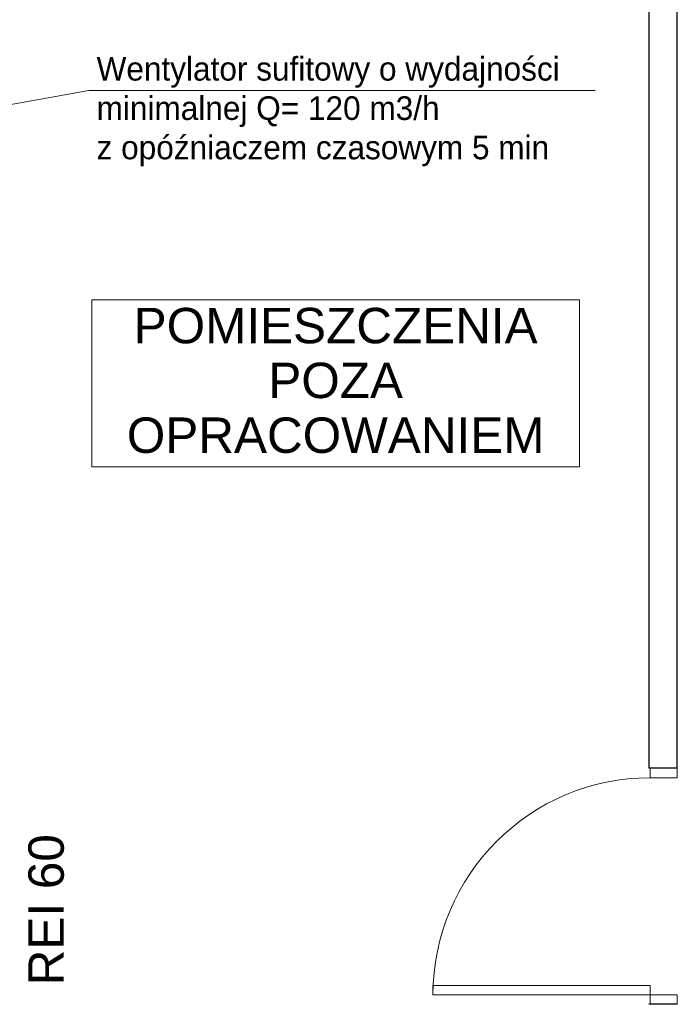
# Model space of a CAD drawing. Header units: millimetres. Extents: x 1700 to 4670, y 990 to 3874.
# Tile 17 of 110: x 3392 to 3671, y 1299 to 1716. Entities that reach past the tile are written whole.
import ezdxf

# ---------------------------------------------------------------- set-up
doc = ezdxf.new("R2010")
doc.units = ezdxf.units.MM
doc.linetypes.add('Wipeout_Contour', pattern=[1000, 0, -1000])
for name, color, linetype in [('Nowe_420-K Ściany', 7, 'Continuous'), ('Nowe_Drzwi Archicad', 7, 'Continuous'), ('opisy mt', 7, 'Continuous')]:
    doc.layers.add(name, color=color, linetype=linetype)
for name, color, linetype, lineweight in [('Nowe_420-K Ściany_Nr_pióra__27', 7, 'Continuous', 25), ('Nowe_830-G Teksty Etykiety_Nr_pióra__1', 7, 'Continuous', 13), ('Nowe_Drzwi Archicad_Nr_pióra__23', 7, 'Continuous', 15), ('Nowe_Drzwi Archicad_Nr_pióra__27', 7, 'Continuous', 25), ('Nowe_Drzwi Archicad_Nr_pióra__3', 7, 'Continuous', 13)]:
    doc.layers.add(name, color=color, linetype=linetype, lineweight=lineweight)
doc.styles.add('STYL_AUTOMATYCZNY_3', font='txt')

msp = doc.modelspace()

# ---------------------------------------------------------------- linework, layer by layer
at = {"layer": 'Nowe_420-K Ściany_Nr_pióra__27', "color": 252, "linetype": 'Continuous', "lineweight": 25}
for p, q in [((3659.29, 1299.17), (3658.79, 1299.17)), ((3670.79, 1299.17), (3659.29, 1299.17))]:
    msp.add_line(p, q, dxfattribs=at)
at = {"layer": 'Nowe_830-G Teksty Etykiety_Nr_pióra__1', "color": 252, "linetype": 'Continuous', "lineweight": 13, "flags": 128}
msp.add_lwpolyline([(3422.71, 1597.71), (3629.4, 1597.71), (3629.4, 1526.99), (3422.71, 1526.99)], close=True, dxfattribs=at)
at = {"layer": 'Nowe_Drzwi Archicad', "color": 252, "linetype": 'Wipeout_Contour', "lineweight": 0, "ltscale": 86718.764165}
msp.add_line((3659.29, 1395.17), (3670.79, 1395.17), dxfattribs=at)
at = {"layer": 'Nowe_Drzwi Archicad', "color": 252, "linetype": 'Wipeout_Contour', "lineweight": 0, "ltscale": 87677.315375}
for p, q in [((3659.29, 1307.17), (3567.29, 1307.17)), ((3567.29, 1307.17), (3567.29, 1303.17)), ((3659.29, 1303.17), (3659.29, 1307.17)), ((3567.29, 1303.17), (3659.29, 1303.17))]:
    msp.add_line(p, q, dxfattribs=at)
at = {"layer": 'Nowe_Drzwi Archicad', "color": 252, "linetype": 'Wipeout_Contour', "lineweight": 0, "ltscale": 89284.951012}
for p, q in [((3670.79, 1303.17), (3659.29, 1303.17)), ((3659.29, 1303.17), (3659.29, 1299.17)), ((3670.79, 1299.17), (3670.79, 1303.17)), ((3659.29, 1299.17), (3670.79, 1299.17))]:
    msp.add_line(p, q, dxfattribs=at)
at = {"layer": 'Nowe_Drzwi Archicad_Nr_pióra__23', "color": 252, "linetype": 'Continuous', "lineweight": 15}
for p, q in [((3670.79, 1395.17), (3659.29, 1395.17)), ((3659.29, 1299.17), (3659.29, 1303.17)), ((3659.29, 1303.17), (3670.79, 1303.17)), ((3670.79, 1303.17), (3670.79, 1299.17)), ((3670.79, 1299.17), (3659.29, 1299.17))]:
    msp.add_line(p, q, dxfattribs=at)
at = {"layer": 'Nowe_Drzwi Archicad_Nr_pióra__27', "color": 252, "linetype": 'Continuous', "lineweight": 25}
for p, q in [((3659.29, 1299.17), (3658.79, 1299.17)), ((3670.79, 1299.17), (3659.29, 1299.17)), ((3670.79, 1299.17), (3659.29, 1299.17))]:
    msp.add_line(p, q, dxfattribs=at)
at = {"layer": 'Nowe_Drzwi Archicad_Nr_pióra__3', "color": 252, "linetype": 'Continuous', "lineweight": 13}
for p, q in [((3659.29, 1307.17), (3567.29, 1307.17)), ((3567.29, 1307.17), (3567.29, 1303.17)), ((3659.29, 1303.17), (3659.29, 1307.17)), ((3567.29, 1303.17), (3659.29, 1303.17))]:
    msp.add_line(p, q, dxfattribs=at)
msp.add_arc((3659.29, 1303.17), 92, 90, 180, dxfattribs=at)
at = {"layer": 'opisy mt', "linetype": 'Continuous', "lineweight": 18}
for p, q in [((3421.52, 1686.47), (3228.87, 1651.41)), ((3635.96, 1686.47), (3421.52, 1686.47))]:
    msp.add_line(p, q, dxfattribs=at)

# ---------------------------------------------------------------- texts
at = {"layer": 'Nowe_830-G Teksty Etykiety_Nr_pióra__1', "color": 252, "linetype": 'Continuous', "lineweight": 13, "insert": (3526.05, 1594.28), "char_height": 15, "width": 206.6933, "attachment_point": 2, "line_spacing_factor": 0.928578, "style": 'STYL_AUTOMATYCZNY_3'}
msp.add_mtext('\\A1;{\\pqc;\\fArial|b0|i0|c238|p0;\\W1.000000;POMIESZCZENIA POZA OPRACOWANIEM}', dxfattribs=at)
at = {"layer": 'Nowe_830-G Teksty Etykiety_Nr_pióra__1', "color": 252, "linetype": 'Continuous', "lineweight": 13, "insert": (3395.88, 1339.24), "char_height": 15, "attachment_point": 2, "rotation": 90, "style": 'STYL_AUTOMATYCZNY_3'}
msp.add_mtext('\\A1;{\\pqc;\\fArial|b0|i0|c238|p0;\\W1.000000;REI 60}', dxfattribs=at)
at = {"layer": 'opisy mt', "linetype": 'Continuous', "lineweight": 18, "insert": (3424.77, 1700.6), "char_height": 10, "width": 230.9847, "attachment_point": 1}
msp.add_mtext('Wentylator sufitowy o wydajności minimalnej Q= 120 m3/h\\Pz opóźniaczem czasowym 5 min', dxfattribs=at)

# ---------------------------------------------------------------- wipeouts: each hides what was drawn before it
at = {"color": 252, "linetype": 'Wipeout_Contour', "lineweight": 0, "ltscale": 81276.949302}
msp.add_wipeout([(3658.79, 1858.41), (3658.79, 1399.17), (3670.79, 1399.17), (3670.79, 1858.41)], dxfattribs=at).dxf.layer = 'Nowe_420-K Ściany'

# ---------------------------------------------------------------- next in the draw order: linework, layer by layer
at = {"layer": 'Nowe_420-K Ściany_Nr_pióra__27', "color": 252, "linetype": 'Continuous', "lineweight": 25}
for p, q in [((3659.29, 1399.17), (3658.79, 1399.17)), ((3670.79, 1399.17), (3659.29, 1399.17))]:
    msp.add_line(p, q, dxfattribs=at)
at = {"layer": 'Nowe_420-K Ściany_Nr_pióra__27', "color": 252, "linetype": 'Continuous', "lineweight": 25, "flags": 128}
for points in [[(3658.79, 1858.41), (3658.79, 1399.17)], [(3670.79, 1399.17), (3670.79, 1858.41)]]:
    msp.add_lwpolyline(points, dxfattribs=at)
at = {"layer": 'Nowe_Drzwi Archicad', "color": 252, "linetype": 'Wipeout_Contour', "lineweight": 0, "ltscale": 86718.764165}
for p, q in [((3670.79, 1399.17), (3659.29, 1399.17)), ((3659.29, 1399.17), (3659.29, 1395.17)), ((3670.79, 1395.17), (3670.79, 1399.17))]:
    msp.add_line(p, q, dxfattribs=at)
at = {"layer": 'Nowe_Drzwi Archicad_Nr_pióra__23', "color": 252, "linetype": 'Continuous', "lineweight": 15}
for p, q in [((3659.29, 1395.17), (3659.29, 1399.17)), ((3659.29, 1399.17), (3670.79, 1399.17)), ((3670.79, 1399.17), (3670.79, 1395.17))]:
    msp.add_line(p, q, dxfattribs=at)
at = {"layer": 'Nowe_Drzwi Archicad_Nr_pióra__27', "color": 252, "linetype": 'Continuous', "lineweight": 25}
for p, q in [((3659.29, 1399.17), (3658.79, 1399.17)), ((3670.79, 1399.17), (3659.29, 1399.17)), ((3670.79, 1399.17), (3659.29, 1399.17))]:
    msp.add_line(p, q, dxfattribs=at)

doc.saveas('drawing.dxf')
